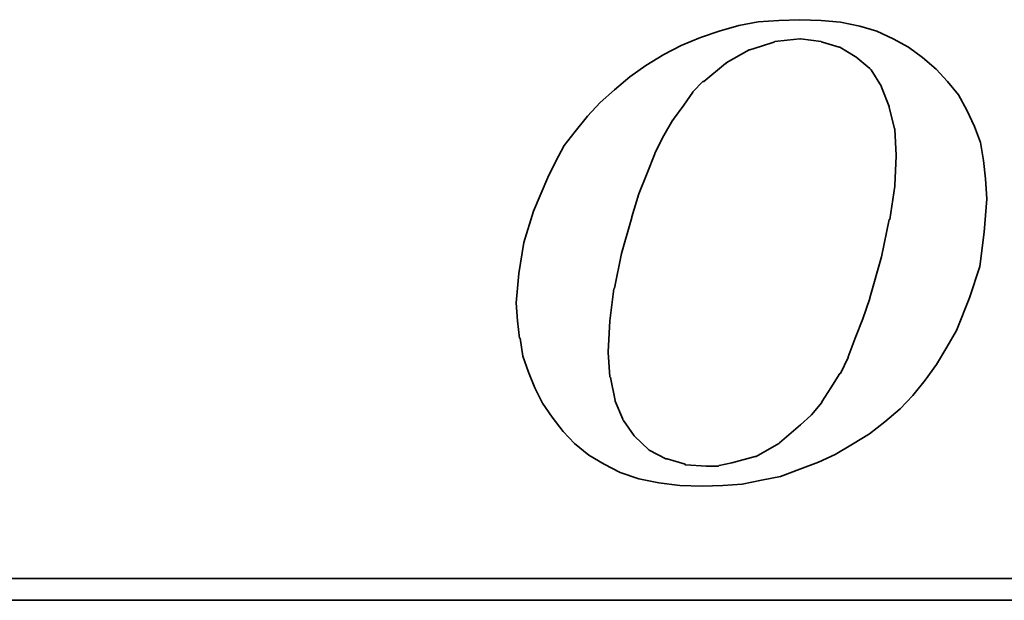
# Model space of a CAD drawing. Extents: x -283 to 368, y -132 to 87.
# Tile 32 of 48: x 339.95 to 342.95, y 30.24 to 32.02. Entities that reach past the tile are written whole.
import ezdxf

# ---------------------------------------------------------------- set-up
doc = ezdxf.new("R2010")
doc.units = 0
doc.header["$MEASUREMENT"] = 0
doc.layers.add('DIM', color=4, linetype='CONTINUOUS')
doc.layers.add('layer 1', color=7, linetype='CONTINUOUS')

# ---------------------------------------------------------------- blocks, each defined once
blk = doc.blocks.new('TBI MOTION logo(完整正式版)')
at = {"layer": 'layer 1', "color": 22, "lineweight": 35}
for points, knots in [([(-11.34375, -6.98375), (-11.34375, -6.98375), (-10.91375, -7.43875), (-10.91375, -7.43875), (-10.91375, -7.43875), (-10.91375, -7.43875), (-10.38625, -7.87125), (-10.38625, -7.87125), (-10.38625, -7.87125), (-10.38625, -7.87125), (-9.81125, -8.20375), (-9.81125, -8.20375), (-9.81125, -8.20375), (-9.81125, -8.20375), (-9.21125, -8.51875), (-9.21125, -8.51875), (-9.21125, -8.51875), (-9.21125, -8.51875), (-8.51625, -8.75875), (-8.51625, -8.75875), (-8.51625, -8.75875), (-8.51625, -8.75875), (-7.77125, -8.90375), (-7.77125, -8.90375), (-7.77125, -8.90375), (-7.77125, -8.90375), (-6.97875, -8.99875), (-6.97875, -8.99875), (-6.97875, -8.99875), (-6.97875, -8.99875), (-6.14125, -9.02375), (-6.14125, -9.02375), (-6.14125, -9.02375), (-6.14125, -9.02375), (-5.37125, -8.99875), (-5.37125, -8.99875), (-5.37125, -8.99875), (-5.37125, -8.99875), (-4.65375, -8.94875), (-4.65375, -8.94875), (-4.65375, -8.94875), (-4.65375, -8.94875), (-3.93375, -8.80625), (-3.93375, -8.80625), (-3.93375, -8.80625), (-3.93375, -8.80625), (-3.21375, -8.66375), (-3.21375, -8.66375), (-3.21375, -8.66375), (-3.21375, -8.66375), (-2.49375, -8.39875), (-2.49375, -8.39875), (-2.49375, -8.39875), (-2.49375, -8.39875), (-1.79875, -8.13375), (-1.79875, -8.13375), (-1.79875, -8.13375), (-1.79875, -8.13375), (-1.17375, -7.84375), (-1.17375, -7.84375), (-1.17375, -7.84375), (-1.17375, -7.84375), (-0.52375, -7.46375), (-0.52375, -7.46375), (-0.52375, -7.46375), (-0.52375, -7.46375), (0.10124, -7.07875), (0.10124, -7.07875), (0.10124, -7.07875), (0.10124, -7.07875), (0.67625, -6.62375), (0.67625, -6.62375), (0.67625, -6.62375), (0.67625, -6.62375), (1.24874, -6.14375), (1.24874, -6.14375), (1.24874, -6.14375), (1.24874, -6.14375), (1.72874, -5.64125), (1.72874, -5.64125), (1.72874, -5.64125), (1.72874, -5.64125), (2.18624, -5.06375), (2.18624, -5.06375), (2.18624, -5.06375), (2.18624, -5.06375), (2.61625, -4.48874), (2.61625, -4.48874), (2.61625, -4.48874), (2.61625, -4.48874), (3.00125, -3.83874), (3.00125, -3.83874), (3.00125, -3.83874), (3.00125, -3.83874), (3.36124, -3.21374), (3.36124, -3.21374), (3.36124, -3.21374), (3.36124, -3.21374), (3.84374, -1.99125), (3.84374, -1.99125), (3.84374, -1.99125), (3.84374, -1.99125), (4.22625, -0.81875), (4.22625, -0.81875), (4.22625, -0.81875), (4.22625, -0.81875), (4.39125, 0.45624), (4.39125, 0.45624), (4.39125, 0.45624), (4.39125, 0.45624), (4.48874, 1.70124), (4.48874, 1.70124), (4.48874, 1.70124), (4.48874, 1.70124), (4.43874, 2.44625), (4.43874, 2.44625), (4.43874, 2.44625), (4.43874, 2.44625), (4.36874, 3.14125), (4.36874, 3.14125), (4.36874, 3.14125), (4.36874, 3.14125), (4.25125, 3.81125), (4.25125, 3.81125), (4.25125, 3.81125), (4.25125, 3.81125), (4.03124, 4.41125), (4.03124, 4.41125), (4.03124, 4.41125), (4.03124, 4.41125), (3.74374, 5.01125), (3.74374, 5.01125), (3.74374, 5.01125), (3.74374, 5.01125), (3.43124, 5.58875), (3.43124, 5.58875), (3.43124, 5.58875), (3.43124, 5.58875), (3.02625, 6.09125), (3.02625, 6.09125), (3.02625, 6.09125), (3.02625, 6.09125), (2.59374, 6.54875), (2.59374, 6.54875), (2.59374, 6.54875), (2.59374, 6.54875), (2.09124, 6.98125), (2.09124, 6.98125), (2.09124, 6.98125), (2.09124, 6.98125), (1.56124, 7.36625), (1.56124, 7.36625), (1.56124, 7.36625), (1.56124, 7.36625), (0.98624, 7.67625), (0.98624, 7.67625), (0.98624, 7.67625), (0.98624, 7.67625), (0.38624, 7.96375), (0.38624, 7.96375), (0.38624, 7.96375), (0.38624, 7.96375), (-0.25875, 8.15625), (-0.25875, 8.15625), (-0.25875, 8.15625), (-0.25875, 8.15625), (-0.98125, 8.30125), (-0.98125, 8.30125), (-0.98125, 8.30125), (-0.98125, 8.30125), (-1.70124, 8.37125), (-1.70124, 8.37125), (-1.70124, 8.37125), (-1.70124, 8.37125), (-2.49375, 8.39624), (-2.49375, 8.39624), (-2.49375, 8.39624), (-2.49375, 8.39624), (-3.28625, 8.37125), (-3.28625, 8.37125), (-3.28625, 8.37125), (-3.28625, 8.37125), (-4.05125, 8.32125), (-4.05125, 8.32125), (-4.05125, 8.32125), (-4.05125, 8.32125), (-4.77375, 8.18125), (-4.77375, 8.18125), (-4.77375, 8.18125), (-4.77375, 8.18125), (-5.51625, 7.96375), (-5.51625, 7.96375), (-5.51625, 7.96375), (-5.51625, 7.96375), (-6.21125, 7.72625), (-6.21125, 7.72625), (-6.21125, 7.72625), (-6.21125, 7.72625), (-6.92875, 7.43625), (-6.92875, 7.43625), (-6.92875, 7.43625), (-6.92875, 7.43625), (-7.57875, 7.10125), (-7.57875, 7.10125), (-7.57875, 7.10125), (-7.57875, 7.10125), (-8.24875, 6.69125), (-8.24875, 6.69125), (-8.24875, 6.69125), (-8.24875, 6.69125), (-8.84875, 6.26125), (-8.84875, 6.26125), (-8.84875, 6.26125), (-8.84875, 6.26125), (-9.42625, 5.78125), (-9.42625, 5.78125), (-9.42625, 5.78125), (-9.42625, 5.78125), (-9.95375, 5.30125), (-9.95375, 5.30125), (-9.95375, 5.30125), (-9.95375, 5.30125), (-10.43375, 4.79624), (-10.43375, 4.79624), (-10.43375, 4.79624), (-10.43375, 4.79624), (-10.88875, 4.22125), (-10.88875, 4.22125), (-10.88875, 4.22125), (-10.88875, 4.22125), (-11.29875, 3.69375), (-11.29875, 3.69375), (-11.29875, 3.69375), (-11.29875, 3.69375), (-11.63375, 3.09125), (-11.63375, 3.09125), (-11.63375, 3.09125), (-11.63375, 3.09125), (-11.91875, 2.49625), (-11.91875, 2.49625), (-11.91875, 2.49625), (-11.91875, 2.49625), (-12.44875, 1.24625), (-12.44875, 1.24625), (-12.44875, 1.24625), (-12.44875, 1.24625), (-12.80875, 0.06874), (-12.80875, 0.06874), (-12.80875, 0.06874), (-12.80875, 0.06874), (-12.99875, -1.07875), (-12.99875, -1.07875), (-12.99875, -1.07875), (-12.99875, -1.07875), (-13.09375, -2.18375), (-13.09375, -2.18375), (-13.09375, -2.18375), (-13.09375, -2.18375), (-13.04875, -2.85375), (-13.04875, -2.85375), (-13.04875, -2.85375), (-13.04875, -2.85375), (-12.97375, -3.50375), (-12.97375, -3.50375), (-12.97375, -3.50375), (-12.97375, -3.50375), (-12.95375, -3.50375), (-12.95375, -3.50375), (-12.95375, -3.50375), (-12.95375, -3.50375), (-12.85375, -4.17375), (-12.85375, -4.17375), (-12.85375, -4.17375), (-12.85375, -4.17375), (-12.63875, -4.77624), (-12.63875, -4.77624), (-12.63875, -4.77624), (-12.63875, -4.77624), (-12.39875, -5.35125), (-12.39875, -5.35125), (-12.39875, -5.35125), (-12.39875, -5.35125), (-12.11375, -5.92875), (-12.11375, -5.92875), (-12.11375, -5.92875), (-12.11375, -5.92875), (-11.75375, -6.45375), (-11.75375, -6.45375), (-11.75375, -6.45375), (-11.75375, -6.45375), (-11.34375, -6.98375), (-11.34375, -6.98375)], [0, 0, 0, 0, 0.01369863, 0.01369863, 0.01369863, 0.01369863, 0.02739726, 0.02739726, 0.02739726, 0.02739726, 0.04109589, 0.04109589, 0.04109589, 0.04109589, 0.05479452, 0.05479452, 0.05479452, 0.05479452, 0.06849315, 0.06849315, 0.06849315, 0.06849315, 0.08219178, 0.08219178, 0.08219178, 0.08219178, 0.09589041, 0.09589041, 0.09589041, 0.09589041, 0.10958904, 0.10958904, 0.10958904, 0.10958904, 0.12328767, 0.12328767, 0.12328767, 0.12328767, 0.1369863, 0.1369863, 0.1369863, 0.1369863, 0.15068493, 0.15068493, 0.15068493, 0.15068493, 0.16438356, 0.16438356, 0.16438356, 0.16438356, 0.17808219, 0.17808219, 0.17808219, 0.17808219, 0.19178082, 0.19178082, 0.19178082, 0.19178082, 0.20547945, 0.20547945, 0.20547945, 0.20547945, 0.21917808, 0.21917808, 0.21917808, 0.21917808, 0.23287671, 0.23287671, 0.23287671, 0.23287671, 0.24657534, 0.24657534, 0.24657534, 0.24657534, 0.26027397, 0.26027397, 0.26027397, 0.26027397, 0.2739726, 0.2739726, 0.2739726, 0.2739726, 0.28767123, 0.28767123, 0.28767123, 0.28767123, 0.30136986, 0.30136986, 0.30136986, 0.30136986, 0.31506849, 0.31506849, 0.31506849, 0.31506849, 0.32876712, 0.32876712, 0.32876712, 0.32876712, 0.34246575, 0.34246575, 0.34246575, 0.34246575, 0.35616438, 0.35616438, 0.35616438, 0.35616438, 0.36986301, 0.36986301, 0.36986301, 0.36986301, 0.38356164, 0.38356164, 0.38356164, 0.38356164, 0.39726027, 0.39726027, 0.39726027, 0.39726027, 0.4109589, 0.4109589, 0.4109589, 0.4109589, 0.42465753, 0.42465753, 0.42465753, 0.42465753, 0.43835616, 0.43835616, 0.43835616, 0.43835616, 0.45205479, 0.45205479, 0.45205479, 0.45205479, 0.46575342, 0.46575342, 0.46575342, 0.46575342, 0.47945205, 0.47945205, 0.47945205, 0.47945205, 0.49315068, 0.49315068, 0.49315068, 0.49315068, 0.50684932, 0.50684932, 0.50684932, 0.50684932, 0.52054795, 0.52054795, 0.52054795, 0.52054795, 0.53424658, 0.53424658, 0.53424658, 0.53424658, 0.54794521, 0.54794521, 0.54794521, 0.54794521, 0.56164384, 0.56164384, 0.56164384, 0.56164384, 0.57534247, 0.57534247, 0.57534247, 0.57534247, 0.5890411, 0.5890411, 0.5890411, 0.5890411, 0.60273973, 0.60273973, 0.60273973, 0.60273973, 0.61643836, 0.61643836, 0.61643836, 0.61643836, 0.63013699, 0.63013699, 0.63013699, 0.63013699, 0.64383562, 0.64383562, 0.64383562, 0.64383562, 0.65753425, 0.65753425, 0.65753425, 0.65753425, 0.67123288, 0.67123288, 0.67123288, 0.67123288, 0.68493151, 0.68493151, 0.68493151, 0.68493151, 0.69863014, 0.69863014, 0.69863014, 0.69863014, 0.71232877, 0.71232877, 0.71232877, 0.71232877, 0.7260274, 0.7260274, 0.7260274, 0.7260274, 0.73972603, 0.73972603, 0.73972603, 0.73972603, 0.75342466, 0.75342466, 0.75342466, 0.75342466, 0.76712329, 0.76712329, 0.76712329, 0.76712329, 0.78082192, 0.78082192, 0.78082192, 0.78082192, 0.79452055, 0.79452055, 0.79452055, 0.79452055, 0.80821918, 0.80821918, 0.80821918, 0.80821918, 0.82191781, 0.82191781, 0.82191781, 0.82191781, 0.83561644, 0.83561644, 0.83561644, 0.83561644, 0.84931507, 0.84931507, 0.84931507, 0.84931507, 0.8630137, 0.8630137, 0.8630137, 0.8630137, 0.87671233, 0.87671233, 0.87671233, 0.87671233, 0.89041096, 0.89041096, 0.89041096, 0.89041096, 0.90410959, 0.90410959, 0.90410959, 0.90410959, 0.91780822, 0.91780822, 0.91780822, 0.91780822, 0.93150685, 0.93150685, 0.93150685, 0.93150685, 0.94520548, 0.94520548, 0.94520548, 0.94520548, 0.95890411, 0.95890411, 0.95890411, 0.95890411, 0.97260274, 0.97260274, 0.97260274, 0.97260274, 0.98630137, 0.98630137, 0.98630137, 0.98630137, 1, 1, 1, 1]), ([(-8.77875, 1.03124), (-8.77875, 1.03124), (-8.51625, 1.89625), (-8.51625, 1.89625), (-8.51625, 1.89625), (-8.51625, 1.89625), (-8.20375, 2.66375), (-8.20375, 2.66375), (-8.20375, 2.66375), (-8.20375, 2.66375), (-7.91625, 3.38125), (-7.91625, 3.38125), (-7.91625, 3.38125), (-7.91625, 3.38125), (-7.91625, 3.40624), (-7.91625, 3.40624), (-7.91625, 3.40624), (-7.91625, 3.40624), (-7.57875, 4.07624), (-7.57875, 4.07624), (-7.57875, 4.07624), (-7.57875, 4.07624), (-7.24375, 4.65125), (-7.24375, 4.65125), (-7.24375, 4.65125), (-7.24375, 4.65125), (-7.21875, 4.65125), (-7.21875, 4.65125), (-7.21875, 4.65125), (-7.21875, 4.65125), (-7.21875, 4.67624), (-7.21875, 4.67624), (-7.21875, 4.67624), (-7.21875, 4.67624), (-6.83625, 5.20375), (-6.83625, 5.20375), (-6.83625, 5.20375), (-6.83625, 5.20375), (-6.49875, 5.68625), (-6.49875, 5.68625), (-6.49875, 5.68625), (-6.49875, 5.68625), (-6.49875, 5.70625), (-6.49875, 5.70625), (-6.49875, 5.70625), (-6.49875, 5.70625), (-6.11625, 6.09125), (-6.11625, 6.09125), (-6.11625, 6.09125), (-6.11625, 6.09125), (-6.09125, 6.09125), (-6.09125, 6.09125), (-6.09125, 6.09125), (-6.09125, 6.09125), (-5.27375, 6.76625), (-5.27375, 6.76625), (-5.27375, 6.76625), (-5.27375, 6.76625), (-5.24875, 6.76625), (-5.24875, 6.76625), (-5.24875, 6.76625), (-5.24875, 6.76625), (-5.24875, 6.78625), (-5.24875, 6.78625), (-5.24875, 6.78625), (-5.24875, 6.78625), (-4.38875, 7.26624), (-4.38875, 7.26624), (-4.38875, 7.26624), (-4.38875, 7.26624), (-4.36125, 7.26624), (-4.36125, 7.26624), (-4.36125, 7.26624), (-4.36125, 7.26624), (-3.93375, 7.41125), (-3.93375, 7.41125), (-3.93375, 7.41125), (-3.93375, 7.41125), (-3.47375, 7.55625), (-3.47375, 7.55625), (-3.47375, 7.55625), (-3.47375, 7.55625), (-3.45375, 7.55625), (-3.45375, 7.55625), (-3.45375, 7.55625), (-3.45375, 7.55625), (-3.42875, 7.58124), (-3.42875, 7.58124), (-3.42875, 7.58124), (-3.42875, 7.58124), (-2.97375, 7.62625), (-2.97375, 7.62625), (-2.97375, 7.62625), (-2.97375, 7.62625), (-2.49375, 7.67625), (-2.49375, 7.67625), (-2.49375, 7.67625), (-2.49375, 7.67625), (-2.46875, 7.67625), (-2.46875, 7.67625), (-2.46875, 7.67625), (-2.46875, 7.67625), (-1.70124, 7.58124), (-1.70124, 7.58124), (-1.70124, 7.58124), (-1.70124, 7.58124), (-1.67875, 7.55625), (-1.67875, 7.55625), (-1.67875, 7.55625), (-1.67875, 7.55625), (-1.65375, 7.55625), (-1.65375, 7.55625), (-1.65375, 7.55625), (-1.65375, 7.55625), (-1.03125, 7.36625), (-1.03125, 7.36625), (-1.03125, 7.36625), (-1.03125, 7.36625), (-1.00625, 7.36625), (-1.00625, 7.36625), (-1.00625, 7.36625), (-1.00625, 7.36625), (-0.43124, 7.02624), (-0.43124, 7.02624), (-0.43124, 7.02624), (-0.43124, 7.02624), (-0.40625, 7.00624), (-0.40625, 7.00624), (-0.40625, 7.00624), (-0.40625, 7.00624), (0.12124, 6.57124), (0.12124, 6.57124), (0.12124, 6.57124), (0.12124, 6.57124), (0.14624, 6.54875), (0.14624, 6.54875), (0.14624, 6.54875), (0.14624, 6.54875), (0.17124, 6.52375), (0.17124, 6.52375), (0.17124, 6.52375), (0.17124, 6.52375), (0.55625, 5.89875), (0.55625, 5.89875), (0.55625, 5.89875), (0.55625, 5.89875), (0.55625, 5.87625), (0.55625, 5.87625), (0.55625, 5.87625), (0.55625, 5.87625), (0.84124, 5.15625), (0.84124, 5.15625), (0.84124, 5.15625), (0.84124, 5.15625), (0.84124, 5.13125), (0.84124, 5.13125), (0.84124, 5.13125), (0.84124, 5.13125), (1.03624, 4.31875), (1.03624, 4.31875), (1.03624, 4.31875), (1.03624, 4.31875), (1.05624, 4.31875), (1.05624, 4.31875), (1.05624, 4.31875), (1.05624, 4.31875), (1.05624, 4.29125), (1.05624, 4.29125), (1.05624, 4.29125), (1.05624, 4.29125), (1.10625, 3.33125), (1.10625, 3.33125), (1.10625, 3.33125), (1.10625, 3.33125), (1.10625, 3.30875), (1.10625, 3.30875), (1.10625, 3.30875), (1.10625, 3.30875), (1.05624, 2.20624), (1.05624, 2.20624), (1.05624, 2.20624), (1.05624, 2.20624), (1.05624, 2.18124), (1.05624, 2.18124), (1.05624, 2.18124), (1.05624, 2.18124), (0.86624, 0.93624), (0.86624, 0.93624), (0.86624, 0.93624), (0.86624, 0.93624), (0.84124, 0.93624), (0.84124, 0.93624), (0.84124, 0.93624), (0.84124, 0.93624), (0.55625, -0.45874), (0.55625, -0.45874), (0.55625, -0.45874), (0.55625, -0.45874), (0.12124, -1.99125), (0.12124, -1.99125), (0.12124, -1.99125), (0.12124, -1.99125), (0.12124, -2.01874), (0.12124, -2.01874), (0.12124, -2.01874), (0.12124, -2.01874), (-0.13874, -2.78375), (-0.13874, -2.78375), (-0.13874, -2.78375), (-0.13874, -2.78375), (-0.43124, -3.50375), (-0.43124, -3.50375), (-0.43124, -3.50375), (-0.43124, -3.50375), (-0.69375, -4.19875), (-0.69375, -4.19875), (-0.69375, -4.19875), (-0.69375, -4.19875), (-0.69375, -4.22375), (-0.69375, -4.22375), (-0.69375, -4.22375), (-0.69375, -4.22375), (-0.98125, -4.82374), (-0.98125, -4.82374), (-0.98125, -4.82374), (-0.98125, -4.82374), (-1.00625, -4.82374), (-1.00625, -4.82374), (-1.00625, -4.82374), (-1.00625, -4.82374), (-1.33875, -5.35125), (-1.33875, -5.35125), (-1.33875, -5.35125), (-1.33875, -5.35125), (-1.67875, -5.87875), (-1.67875, -5.87875), (-1.67875, -5.87875), (-1.67875, -5.87875), (-1.67875, -5.90375), (-1.67875, -5.90375), (-1.67875, -5.90375), (-1.67875, -5.90375), (-2.05875, -6.35875), (-2.05875, -6.35875), (-2.05875, -6.35875), (-2.05875, -6.35875), (-2.08375, -6.38375), (-2.08375, -6.38375), (-2.08375, -6.38375), (-2.08375, -6.38375), (-2.46875, -6.74375), (-2.46875, -6.74375), (-2.46875, -6.74375), (-2.46875, -6.74375), (-3.25875, -7.41625), (-3.25875, -7.41625), (-3.25875, -7.41625), (-3.25875, -7.41625), (-3.28625, -7.43875), (-3.28625, -7.43875), (-3.28625, -7.43875), (-3.28625, -7.43875), (-4.12375, -7.91875), (-4.12375, -7.91875), (-4.12375, -7.91875), (-4.12375, -7.91875), (-4.14875, -7.91875), (-4.14875, -7.91875), (-4.14875, -7.91875), (-4.14875, -7.91875), (-4.17125, -7.91875), (-4.17125, -7.91875), (-4.17125, -7.91875), (-4.17125, -7.91875), (-5.03375, -8.15875), (-5.03375, -8.15875), (-5.03375, -8.15875), (-5.03375, -8.15875), (-5.51625, -8.25625), (-5.51625, -8.25625), (-5.51625, -8.25625), (-5.51625, -8.25625), (-5.54125, -8.27875), (-5.54125, -8.27875), (-5.54125, -8.27875), (-5.54125, -8.27875), (-5.56375, -8.27875), (-5.56375, -8.27875), (-5.56375, -8.27875), (-5.56375, -8.27875), (-5.99625, -8.27875), (-5.99625, -8.27875), (-5.99625, -8.27875), (-5.99625, -8.27875), (-6.76375, -8.23125), (-6.76375, -8.23125), (-6.76375, -8.23125), (-6.76375, -8.23125), (-6.78875, -8.23125), (-6.78875, -8.23125), (-6.78875, -8.23125), (-6.78875, -8.23125), (-6.78875, -8.20375), (-6.78875, -8.20375), (-6.78875, -8.20375), (-6.78875, -8.20375), (-7.45875, -8.01375), (-7.45875, -8.01375), (-7.45875, -8.01375), (-7.45875, -8.01375), (-7.48375, -8.01375), (-7.48375, -8.01375), (-7.48375, -8.01375), (-7.48375, -8.01375), (-7.50875, -8.01375), (-7.50875, -8.01375), (-7.50875, -8.01375), (-7.50875, -8.01375), (-8.13125, -7.67875), (-8.13125, -7.67875), (-8.13125, -7.67875), (-8.13125, -7.67875), (-8.15625, -7.65375), (-8.15625, -7.65375), (-8.15625, -7.65375), (-8.15625, -7.65375), (-8.65875, -7.17375), (-8.65875, -7.17375), (-8.65875, -7.17375), (-8.65875, -7.17375), (-8.68375, -7.14875), (-8.68375, -7.14875), (-8.68375, -7.14875), (-8.68375, -7.14875), (-9.08875, -6.57375), (-9.08875, -6.57375), (-9.08875, -6.57375), (-9.08875, -6.57375), (-9.11375, -6.54875), (-9.11375, -6.54875), (-9.11375, -6.54875), (-9.11375, -6.54875), (-9.11375, -6.52875), (-9.11375, -6.52875), (-9.11375, -6.52875), (-9.11375, -6.52875), (-9.40375, -5.85375), (-9.40375, -5.85375), (-9.40375, -5.85375), (-9.40375, -5.85375), (-9.40375, -5.82875), (-9.40375, -5.82875), (-9.40375, -5.82875), (-9.40375, -5.82875), (-9.56875, -4.96875), (-9.56875, -4.96875), (-9.56875, -4.96875), (-9.56875, -4.96875), (-9.59375, -4.94375), (-9.59375, -4.94375), (-9.59375, -4.94375), (-9.59375, -4.94375), (-9.66375, -4.03375), (-9.66375, -4.03375), (-9.66375, -4.03375), (-9.66375, -4.03375), (-9.66375, -4.00875), (-9.66375, -4.00875), (-9.66375, -4.00875), (-9.66375, -4.00875), (-9.59375, -2.85375), (-9.59375, -2.85375), (-9.59375, -2.85375), (-9.59375, -2.85375), (-9.45125, -1.65875), (-9.45125, -1.65875), (-9.45125, -1.65875), (-9.45125, -1.65875), (-9.42625, -1.63375), (-9.42625, -1.63375), (-9.42625, -1.63375), (-9.42625, -1.63375), (-9.16125, -0.33875), (-9.16125, -0.33875), (-9.16125, -0.33875), (-9.16125, -0.33875), (-8.77875, 1.00624), (-8.77875, 1.00624), (-8.77875, 1.00624), (-8.77875, 1.00624), (-8.77875, 1.03124), (-8.77875, 1.03124)], [0, 0, 0, 0, 0.01020408, 0.01020408, 0.01020408, 0.01020408, 0.02040816, 0.02040816, 0.02040816, 0.02040816, 0.03061224, 0.03061224, 0.03061224, 0.03061224, 0.04081633, 0.04081633, 0.04081633, 0.04081633, 0.05102041, 0.05102041, 0.05102041, 0.05102041, 0.06122449, 0.06122449, 0.06122449, 0.06122449, 0.07142857, 0.07142857, 0.07142857, 0.07142857, 0.08163265, 0.08163265, 0.08163265, 0.08163265, 0.09183673, 0.09183673, 0.09183673, 0.09183673, 0.10204082, 0.10204082, 0.10204082, 0.10204082, 0.1122449, 0.1122449, 0.1122449, 0.1122449, 0.12244898, 0.12244898, 0.12244898, 0.12244898, 0.13265306, 0.13265306, 0.13265306, 0.13265306, 0.14285714, 0.14285714, 0.14285714, 0.14285714, 0.15306122, 0.15306122, 0.15306122, 0.15306122, 0.16326531, 0.16326531, 0.16326531, 0.16326531, 0.17346939, 0.17346939, 0.17346939, 0.17346939, 0.18367347, 0.18367347, 0.18367347, 0.18367347, 0.19387755, 0.19387755, 0.19387755, 0.19387755, 0.20408163, 0.20408163, 0.20408163, 0.20408163, 0.21428571, 0.21428571, 0.21428571, 0.21428571, 0.2244898, 0.2244898, 0.2244898, 0.2244898, 0.23469388, 0.23469388, 0.23469388, 0.23469388, 0.24489796, 0.24489796, 0.24489796, 0.24489796, 0.25510204, 0.25510204, 0.25510204, 0.25510204, 0.26530612, 0.26530612, 0.26530612, 0.26530612, 0.2755102, 0.2755102, 0.2755102, 0.2755102, 0.28571429, 0.28571429, 0.28571429, 0.28571429, 0.29591837, 0.29591837, 0.29591837, 0.29591837, 0.30612245, 0.30612245, 0.30612245, 0.30612245, 0.31632653, 0.31632653, 0.31632653, 0.31632653, 0.32653061, 0.32653061, 0.32653061, 0.32653061, 0.33673469, 0.33673469, 0.33673469, 0.33673469, 0.34693878, 0.34693878, 0.34693878, 0.34693878, 0.35714286, 0.35714286, 0.35714286, 0.35714286, 0.36734694, 0.36734694, 0.36734694, 0.36734694, 0.37755102, 0.37755102, 0.37755102, 0.37755102, 0.3877551, 0.3877551, 0.3877551, 0.3877551, 0.39795918, 0.39795918, 0.39795918, 0.39795918, 0.40816327, 0.40816327, 0.40816327, 0.40816327, 0.41836735, 0.41836735, 0.41836735, 0.41836735, 0.42857143, 0.42857143, 0.42857143, 0.42857143, 0.43877551, 0.43877551, 0.43877551, 0.43877551, 0.44897959, 0.44897959, 0.44897959, 0.44897959, 0.45918367, 0.45918367, 0.45918367, 0.45918367, 0.46938776, 0.46938776, 0.46938776, 0.46938776, 0.47959184, 0.47959184, 0.47959184, 0.47959184, 0.48979592, 0.48979592, 0.48979592, 0.48979592, 0.5, 0.5, 0.5, 0.5, 0.51020408, 0.51020408, 0.51020408, 0.51020408, 0.52040816, 0.52040816, 0.52040816, 0.52040816, 0.53061224, 0.53061224, 0.53061224, 0.53061224, 0.54081633, 0.54081633, 0.54081633, 0.54081633, 0.55102041, 0.55102041, 0.55102041, 0.55102041, 0.56122449, 0.56122449, 0.56122449, 0.56122449, 0.57142857, 0.57142857, 0.57142857, 0.57142857, 0.58163265, 0.58163265, 0.58163265, 0.58163265, 0.59183673, 0.59183673, 0.59183673, 0.59183673, 0.60204082, 0.60204082, 0.60204082, 0.60204082, 0.6122449, 0.6122449, 0.6122449, 0.6122449, 0.62244898, 0.62244898, 0.62244898, 0.62244898, 0.63265306, 0.63265306, 0.63265306, 0.63265306, 0.64285714, 0.64285714, 0.64285714, 0.64285714, 0.65306122, 0.65306122, 0.65306122, 0.65306122, 0.66326531, 0.66326531, 0.66326531, 0.66326531, 0.67346939, 0.67346939, 0.67346939, 0.67346939, 0.68367347, 0.68367347, 0.68367347, 0.68367347, 0.69387755, 0.69387755, 0.69387755, 0.69387755, 0.70408163, 0.70408163, 0.70408163, 0.70408163, 0.71428571, 0.71428571, 0.71428571, 0.71428571, 0.7244898, 0.7244898, 0.7244898, 0.7244898, 0.73469388, 0.73469388, 0.73469388, 0.73469388, 0.74489796, 0.74489796, 0.74489796, 0.74489796, 0.75510204, 0.75510204, 0.75510204, 0.75510204, 0.76530612, 0.76530612, 0.76530612, 0.76530612, 0.7755102, 0.7755102, 0.7755102, 0.7755102, 0.78571429, 0.78571429, 0.78571429, 0.78571429, 0.79591837, 0.79591837, 0.79591837, 0.79591837, 0.80612245, 0.80612245, 0.80612245, 0.80612245, 0.81632653, 0.81632653, 0.81632653, 0.81632653, 0.82653061, 0.82653061, 0.82653061, 0.82653061, 0.83673469, 0.83673469, 0.83673469, 0.83673469, 0.84693878, 0.84693878, 0.84693878, 0.84693878, 0.85714286, 0.85714286, 0.85714286, 0.85714286, 0.86734694, 0.86734694, 0.86734694, 0.86734694, 0.87755102, 0.87755102, 0.87755102, 0.87755102, 0.8877551, 0.8877551, 0.8877551, 0.8877551, 0.89795918, 0.89795918, 0.89795918, 0.89795918, 0.90816327, 0.90816327, 0.90816327, 0.90816327, 0.91836735, 0.91836735, 0.91836735, 0.91836735, 0.92857143, 0.92857143, 0.92857143, 0.92857143, 0.93877551, 0.93877551, 0.93877551, 0.93877551, 0.94897959, 0.94897959, 0.94897959, 0.94897959, 0.95918367, 0.95918367, 0.95918367, 0.95918367, 0.96938776, 0.96938776, 0.96938776, 0.96938776, 0.97959184, 0.97959184, 0.97959184, 0.97959184, 0.98979592, 0.98979592, 0.98979592, 0.98979592, 1, 1, 1, 1]), ([(75.90875, -9.47875), (75.90875, -9.47875), (75.90875, -12.28625), (75.90875, -12.28625), (75.90875, -12.28625), (75.90875, -12.28625), (75.90875, -12.47875), (75.90875, -12.47875), (75.90875, -12.47875), (75.90875, -12.47875), (75.71625, -12.47875), (75.71625, -12.47875), (75.71625, -12.47875), (75.71625, -12.47875), (-88.32875, -12.47875), (-88.32875, -12.47875), (-88.32875, -12.47875), (-88.32875, -12.47875), (-88.32875, -13.29375), (-88.32875, -13.29375), (-88.32875, -13.29375), (-88.32875, -13.29375), (82.89125, -13.29375), (82.89125, -13.29375), (82.89125, -13.29375), (82.89125, -13.29375), (75.90875, -9.47875), (75.90875, -9.47875)], [0, 0, 0, 0, 0.14285714, 0.14285714, 0.14285714, 0.14285714, 0.28571429, 0.28571429, 0.28571429, 0.28571429, 0.42857143, 0.42857143, 0.42857143, 0.42857143, 0.57142857, 0.57142857, 0.57142857, 0.57142857, 0.71428571, 0.71428571, 0.71428571, 0.71428571, 0.85714286, 0.85714286, 0.85714286, 0.85714286, 1, 1, 1, 1])]:
    blk.add_open_spline(points, degree=3, knots=knots, dxfattribs=at)

msp = doc.modelspace()

# ---------------------------------------------------------------- block references
at = {"layer": 'DIM', "color": 7, "xscale": 0.0817309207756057, "yscale": 0.0817309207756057, "zscale": 0.0817309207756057}
msp.add_blockref('TBI MOTION logo(完整正式版)', (342.5328, 31.3298), dxfattribs=at)

doc.saveas('drawing.dxf')
